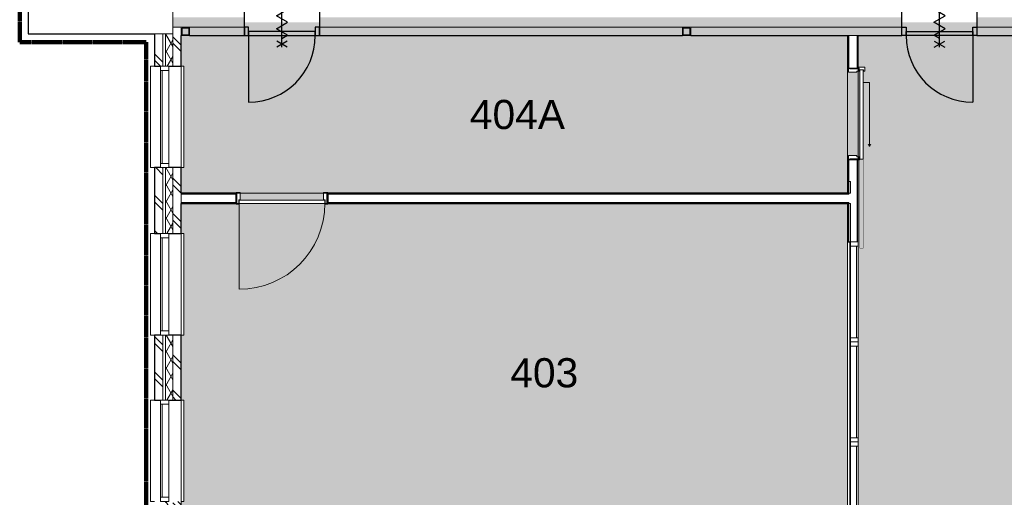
# Model space of a CAD drawing. Header units: millimetres. Extents: x 16156 to 109545, y -1019 to 113498.
# Tile 27 of 50: x 20414 to 32229, y 70650 to 76381. Entities that reach past the tile are written whole.
import ezdxf

# ---------------------------------------------------------------- set-up
doc = ezdxf.new("R2010")
doc.units = ezdxf.units.MM
doc.linetypes.add('Afbreeklijn', pattern=[9, 5, -2, 0, -2])
doc.linetypes.add('ARC Dash', pattern=[4, 2, -2])
for name, color, linetype, lineweight in [('A--A2__Ruwbouw', 8, 'Continuous', 15), ('A--AR9__AlgVoorz', 1, 'Continuous', 9), ('A--L$01A__Algemeen', 7, 'Continuous', 9), ('A--L21__Buitenwanden', 3, 'Continuous', 9), ('A--L22__Binnenwanden', 2, 'Continuous', 9), ('A--L28__Hoofddraagconstructies', 3, 'Continuous', 9), ('A--L3__Afbouw', 2, 'Continuous', 9), ('A--LD30__DetailPenMiddel', 3, 'Continuous', 9), ('A--LR9__AlgVoorz', 7, 'Continuous', 9), ('A--TR9__AlgVoorz', 1, 'Continuous', 13)]:
    doc.layers.add(name, color=color, linetype=linetype, lineweight=lineweight)
doc.styles.add('Arial', font='arial.ttf', dxfattribs={"height": 350})
pattern_1 = [(315, (22032.26, 72074.94), (212.132, 212.132), []), (315, (24232.26, 72074.94), (212.132, 212.132), [])]

# ---------------------------------------------------------------- blocks, each defined once
blk = doc.blocks.new('32_DO_WB_vo deur enkel2 - vo 2-2241165-DO-Begane grond - Nieuwe situatie - Brandcompartimentering')
at = {"layer": 'A--L3__Afbouw', "lineweight": 30}
h = blk.add_hatch(color=130, dxfattribs=at)
h.paths.add_polyline_path([(570, -160), (570, -60), (520, -60), (520, -160)])
h.paths.add_polyline_path([(-280, -160), (-280, -60), (-330, -60), (-330, -160)])
blk.add_hatch(color=130, dxfattribs=at).paths.add_polyline_path([(520, -160), (520, -110), (-280, -110), (-280, -160), (-231, -160)])
at = {"layer": 'A--L$01A__Algemeen', "color": 130, "lineweight": 30}
for p, q in [((57, 300), (183, 227)), ((57, 227), (183, 300)), ((120, -300), (120, 300)), ((120, -300), (120, 300)), ((120, -300), (120, 300)), ((52, 156), (120, 195)), ((187, 78), (52, 156)), ((52, 0), (187, 78)), ((187, -78), (52, 0)), ((52, -156), (187, -78)), ((120, -195), (52, -156)), ((57, -300), (183, -227)), ((57, -227), (183, -300)), ((520, -160), (520, -960))]:
    blk.add_line(p, q, dxfattribs=at)
blk.add_arc((520, -160), 800, 180, 270, dxfattribs=at)
at = {"layer": 'A--L3__Afbouw', "color": 130, "lineweight": 30}
for p, q in [((-330, -160), (-330, -60)), ((-330, -60), (-280, -60)), ((-280, -60), (-280, -160)), ((-280, -110), (520, -110)), ((-280, -160), (-280, -110)), ((520, -160), (520, -60)), ((520, -60), (570, -60)), ((520, -110), (520, -160)), ((570, -60), (570, -160)), ((-280, -160), (-330, -160)), ((520, -160), (-280, -160)), ((570, -160), (520, -160))]:
    blk.add_line(p, q, dxfattribs=at)
blk = doc.blocks.new('32_DO_WB_vo deur enkel2 - vo 2-2241163-DO-Begane grond - Nieuwe situatie - Brandcompartimentering')
at = {"layer": 'A--L3__Afbouw', "lineweight": 30}
h = blk.add_hatch(color=130, dxfattribs=at)
h.paths.add_polyline_path([(-330, 160), (-330, 60), (-280, 60), (-280, 160)])
h.paths.add_polyline_path([(520, 160), (520, 60), (570, 60), (570, 160)])
blk.add_hatch(color=130, dxfattribs=at).paths.add_polyline_path([(-280, 160), (-280, 110), (520, 110), (520, 160), (54, 160)])
at = {"layer": 'A--L$01A__Algemeen', "color": 130, "lineweight": 30}
for p, q in [((520, 160), (520, 960)), ((57, 300), (183, 227)), ((57, 227), (183, 300)), ((120, 300), (120, -300)), ((120, 300), (120, -300)), ((120, 300), (120, -300)), ((120, 195), (52, 156)), ((52, 156), (187, 78)), ((187, 78), (52, 0)), ((52, 0), (187, -78)), ((187, -78), (52, -156)), ((52, -156), (120, -195)), ((57, -300), (183, -227)), ((57, -227), (183, -300))]:
    blk.add_line(p, q, dxfattribs=at)
blk.add_arc((520, 160), 800, 90, 180, dxfattribs=at)
at = {"layer": 'A--L3__Afbouw', "color": 130, "lineweight": 30}
for p, q in [((-280, 160), (-330, 160)), ((-330, 160), (-330, 60)), ((520, 160), (-280, 160)), ((-280, 160), (-280, 110)), ((-280, 60), (-280, 160)), ((520, 110), (520, 160)), ((570, 160), (520, 160)), ((520, 160), (520, 60)), ((570, 60), (570, 160)), ((-330, 60), (-280, 60)), ((-280, 110), (520, 110)), ((520, 60), (570, 60))]:
    blk.add_line(p, q, dxfattribs=at)
blk = doc.blocks.new('28_11_ARC_stalen_kolom - SHS100x10-V45-DO-Begane grond - Nieuwe situatie - Brandcompartimentering')
at = {"layer": 'A--L28__Hoofddraagconstructies'}
h = blk.add_hatch(dxfattribs=at)
h.set_pattern_fill('FP_30', color=256, style=0, pattern_type=2)
h.set_pattern_definition([(45, (-28417.26, -76241.44), (-251.4472, 251.4472), []), (45, (-28417.26, -75860.44), (-251.4472, 251.4472), [])])
h.paths.add_polyline_path([(40, -50), (50, -50), (50, 50), (-50, 50), (-50, -50), (-40, -50)])
h.paths.add_polyline_path([(40, -40), (-40, -40), (-40, 40), (40, 40), (40, -20)])
for p, q in [((50, 50), (-50, 50)), ((-50, 50), (-50, -50)), ((-40, -40), (-40, 40)), ((-40, 40), (40, 40)), ((40, 40), (40, -40)), ((50, -50), (50, 50)), ((-50, -50), (50, -50)), ((40, -40), (-40, -40))]:
    blk.add_line(p, q, dxfattribs=at)
blk = doc.blocks.new('28_11_ARC_stalen_kolom - SHS100x10-V63-DO-Begane grond - Nieuwe situatie - Brandcompartimentering')
at = {"layer": 'A--L28__Hoofddraagconstructies'}
h = blk.add_hatch(dxfattribs=at)
h.set_pattern_fill('FP_44', color=256, style=0, pattern_type=2)
h.set_pattern_definition([(45, (-22402.26, -76241.44), (-251.4472, 251.4472), []), (45, (-22402.26, -75860.44), (-251.4472, 251.4472), [])])
h.paths.add_polyline_path([(50, -50), (50, 50), (-50, 50), (-50, -50), (40, -50)])
h.paths.add_polyline_path([(-40, -40), (-40, 40), (40, 40), (40, -40), (26, -40)])
for p, q in [((50, 50), (-50, 50)), ((-50, 50), (-50, -50)), ((-40, -40), (-40, 40)), ((-40, 40), (40, 40)), ((40, 40), (40, -40)), ((50, -50), (50, 50)), ((-50, -50), (50, -50)), ((40, -40), (-40, -40))]:
    blk.add_line(p, q, dxfattribs=at)
blk = doc.blocks.new('31_WI_WB_fixed glass - Ontwerpraam-2070377-DO-Begane grond - Nieuwe situatie - Brandcompartimentering')
at = {"layer": 'A--L3__Afbouw'}
for p, q in [((608, 208), (-608, 208)), ((-608, 208), (-608, 204)), ((-608, 160), (-608, 204)), ((608, 204), (608, 208)), ((608, 204), (608, 160)), ((-558, 90), (-608, 90)), ((-608, 90), (-608, -10)), ((-558, -10), (-558, 90)), ((558, 90), (-558, 90)), ((-558, 90), (-558, 69)), ((-558, 69), (558, 69)), ((558, 90), (558, -10)), ((608, 90), (558, 90)), ((558, 69), (558, 90)), ((608, -10), (608, 90)), ((-608, -10), (-558, -10)), ((-558, -10), (558, -10)), ((558, -10), (608, -10)), ((-608, -190), (-608, -160)), ((608, -190), (-608, -190)), ((608, -160), (608, -190))]:
    blk.add_line(p, q, dxfattribs=at)
blk = doc.blocks.new('31_WI_WB_fixed glass - Ontwerpraam-V77-DO-Begane grond - Nieuwe situatie - Brandcompartimentering')
at = {"layer": 'A--L3__Afbouw'}
for p, q in [((608, 208), (-608, 208)), ((-608, 208), (-608, 204)), ((-608, 160), (-608, 204)), ((608, 204), (608, 208)), ((608, 204), (608, 160)), ((-558, 90), (-608, 90)), ((-608, 90), (-608, -10)), ((-558, -10), (-558, 90)), ((558, 90), (-558, 90)), ((-558, 90), (-558, 69)), ((-558, 69), (558, 69)), ((558, 90), (558, -10)), ((608, 90), (558, 90)), ((558, 69), (558, 90)), ((608, -10), (608, 90)), ((-608, -10), (-558, -10)), ((-558, -10), (558, -10)), ((558, -10), (608, -10)), ((-608, -190), (-608, -160)), ((608, -190), (-608, -190)), ((608, -160), (608, -190))]:
    blk.add_line(p, q, dxfattribs=at)
blk = doc.blocks.new('31_WI_WB_fixed glass - Ontwerpraam-V78-DO-Begane grond - Nieuwe situatie - Brandcompartimentering')
at = {"layer": 'A--L3__Afbouw'}
for p, q in [((608, 208), (-608, 208)), ((-608, 208), (-608, 204)), ((-608, 160), (-608, 204)), ((608, 204), (608, 208)), ((608, 204), (608, 160)), ((-558, 90), (-608, 90)), ((-608, 90), (-608, -10)), ((-558, -10), (-558, 90)), ((558, 90), (-558, 90)), ((-558, 90), (-558, 69)), ((-558, 69), (558, 69)), ((558, 90), (558, -10)), ((608, 90), (558, 90)), ((558, 69), (558, 90)), ((608, -10), (608, 90)), ((-608, -10), (-558, -10)), ((-558, -10), (558, -10)), ((558, -10), (608, -10)), ((-608, -190), (-608, -160)), ((608, -190), (-608, -190)), ((608, -160), (608, -190))]:
    blk.add_line(p, q, dxfattribs=at)
blk = doc.blocks.new('32_WI_WB_fixed glass - Ontwerpraam-2667134-DO-Begane grond - Nieuwe situatie - Brandcompartimentering')
at = {"layer": 'A--L3__Afbouw'}
for p, q in [((-550, 63), (-600, 63)), ((-600, 63), (-600, -37)), ((550, 63), (-550, 63)), ((-550, 63), (-550, 42)), ((-550, -37), (-550, 63)), ((-550, 42), (550, 42)), ((550, 42), (550, 63)), ((550, 63), (550, -37)), ((600, 63), (550, 63)), ((600, -37), (600, 63)), ((-600, -37), (-550, -37)), ((-550, -37), (550, -37)), ((550, -37), (600, -37))]:
    blk.add_line(p, q, dxfattribs=at)
blk = doc.blocks.new('N_frame_border_rebate_single_brickmold_2sided - jamb_border-2542699-DO-Begane grond - Nieuwe situatie - Brandcompartimentering')
at = {"layer": 'A--L$01A__Algemeen', "color": 9}
for p, q in [((0, 0), (-33, 0)), ((-33, 0), (-33, -52)), ((0, -15), (0, 0)), ((-33, -52), (-50, -52)), ((-50, -52), (-50, -140)), ((-10, -125), (-10, -15)), ((-10, -15), (0, -15)), ((-50, -140), (0, -140)), ((0, -125), (-10, -125)), ((0, -140), (0, -125))]:
    blk.add_line(p, q, dxfattribs=at)
blk = doc.blocks.new('N_frame_border_rebate_single_brickmold_2sided - jamb_border-2542700-DO-Begane grond - Nieuwe situatie - Brandcompartimentering')
at = {"layer": 'A--L$01A__Algemeen', "color": 9}
for p, q in [((0, 140), (-50, 140)), ((-50, 140), (-50, 52)), ((-10, 15), (-10, 125)), ((-10, 125), (0, 125)), ((0, 125), (0, 140)), ((-50, 52), (-33, 52)), ((-33, 52), (-33, 0)), ((-33, 0), (0, 0)), ((0, 15), (-10, 15)), ((0, 0), (0, 15))]:
    blk.add_line(p, q, dxfattribs=at)
blk = doc.blocks.new('N_door_leaf_single_generic - N_door_leaf_single_generic-2639612-DO-Begane grond - Nieuwe situatie - Brandcompartimentering')
at = {"layer": 'A--L3__Afbouw', "color": 9}
for p, q in [((-515, 40), (-515, 0)), ((515, 40), (-515, 40)), ((-515, 0), (515, 0)), ((515, 0), (515, 40))]:
    blk.add_line(p, q, dxfattribs=at)
blk = doc.blocks.new('N_operation - N_operation-2542180-DO-Begane grond - Nieuwe situatie - Brandcompartimentering')
at = {"layer": 'A--L$01A__Algemeen', "color": 9}
blk.add_line((515, 20), (515, 1050), dxfattribs=at)
blk.add_arc((515, 20), 1030, 90, 180, dxfattribs=at)
blk = doc.blocks.new('N_frame_border_rebate_single_brickmold_2sided - jamb_border-2661367-DO-Begane grond - Nieuwe situatie - Brandcompartimentering')
at = {"layer": 'A--L$01A__Algemeen', "color": 9}
for p, q in [((0, 0), (-35, 0)), ((-35, 0), (-35, -28)), ((0, -15), (0, 0)), ((-35, -28), (-50, -28)), ((-50, -28), (-50, -130)), ((-10, -115), (-10, -15)), ((-10, -15), (0, -15)), ((0, -115), (-10, -115)), ((0, -130), (0, -115)), ((-50, -130), (0, -130))]:
    blk.add_line(p, q, dxfattribs=at)
blk = doc.blocks.new('N_frame_border_rebate_single_brickmold_2sided - jamb_border-2661368-DO-Begane grond - Nieuwe situatie - Brandcompartimentering')
at = {"layer": 'A--L$01A__Algemeen', "color": 9}
for p, q in [((0, 130), (-50, 130)), ((-50, 130), (-50, 28)), ((0, 115), (0, 130)), ((-50, 28), (-35, 28)), ((-35, 28), (-35, 0)), ((-35, 0), (0, 0)), ((-10, 15), (-10, 115)), ((-10, 115), (0, 115)), ((0, 15), (-10, 15)), ((0, 0), (0, 15))]:
    blk.add_line(p, q, dxfattribs=at)
blk = doc.blocks.new('N_door_leaf_single_generic - N_door_leaf_single_generic-2661369-DO-Begane grond - Nieuwe situatie - Brandcompartimentering')
at = {"layer": 'A--L3__Afbouw', "color": 9}
for p, q in [((-535, 40), (-535, 0)), ((535, 40), (-535, 40)), ((-535, 0), (535, 0)), ((535, 0), (535, 40))]:
    blk.add_line(p, q, dxfattribs=at)
blk = doc.blocks.new('N_operation - N_operation-2661379-DO-Begane grond - Nieuwe situatie - Brandcompartimentering')
at = {"layer": 'A--L$01A__Algemeen', "color": 9}
for p, q in [((-385, 95), (385, 95)), ((-385, 20), (-385, 95)), ((385, 95), (355, 112)), ((385, 95), (355, 77))]:
    blk.add_line(p, q, dxfattribs=at)
at = {"layer": 'A--L$01A__Algemeen', "color": 9, "linetype": 'ARC Dash'}
for p, q in [((535, 20), (1605, 20)), ((1605, 20), (1605, -20)), ((1605, -20), (535, -20))]:
    blk.add_line(p, q, dxfattribs=at)
blk = doc.blocks.new('N_frame_border_sliding_door - jamb_border-2661388-DO-Begane grond - Nieuwe situatie - Brandcompartimentering')
at = {"layer": 'A--L$01A__Algemeen', "color": 9}
for p, q in [((0, 0), (-11, 0)), ((-11, 0), (-11, -15)), ((0, -83), (0, 0)), ((-11, -15), (-46, -15)), ((-46, -15), (-46, -17.5)), ((-46, -17.5), (-31, -17.5)), ((-31, -67.5), (-46, -67.5)), ((-46, -67.5), (-46, -83)), ((-46, -83), (0, -83)), ((-31, -17.5), (-31, -67.5))]:
    blk.add_line(p, q, dxfattribs=at)

msp = doc.modelspace()

# ---------------------------------------------------------------- hatches: boundary and pattern name
at = {"layer": 'A--A2__Ruwbouw', "lineweight": 9}
h = msp.add_hatch(dxfattribs=at)
h.set_pattern_fill('FP_9', color=256, angle=45, style=0, pattern_type=2)
h.set_pattern_definition(pattern_1)
h.paths.add_polyline_path([(22032, 67638), (22132, 67638), (22132, 70602), (22032, 70602), (22032, 67957)])
h.paths.add_polyline_path([(22032, 71818), (22132, 71818), (22132, 72598), (22032, 72598), (22032, 72557)])
h.paths.add_polyline_path([(22032, 73814), (22132, 73814), (22132, 74607), (22032, 74607), (22032, 74263)])
h.paths.add_polyline_path([(22132, 75823), (22132, 76211), (22032, 76211), (22032, 75823), (22123, 75823)])
h = msp.add_hatch(dxfattribs=at)
h.set_pattern_fill('FP_4', color=256, angle=60, style=0, pattern_type=2)
h.set_pattern_definition([(60, (0, 0), (-86.60254, 50), []), (120, (0, 0), (-86.60254, -50), [])])
h.paths.add_polyline_path([(22252, 67638), (22252, 70602), (22162, 70602), (22162, 67638)])
h.paths.add_polyline_path([(22202, 71818), (22252, 71818), (22252, 72598), (22162, 72598), (22162, 71818)])
h.paths.add_polyline_path([(22202, 73814), (22252, 73814), (22252, 74607), (22162, 74607), (22162, 73814)])
h.paths.add_polyline_path([(22162, 75823), (22252, 75823), (22252, 76211), (22162, 76211), (22162, 75968)])
h = msp.add_hatch(dxfattribs=at)
h.set_pattern_fill('FP_9', color=256, angle=45, style=0, pattern_type=2)
h.set_pattern_definition(pattern_1)
h.paths.add_polyline_path([(22352, 67638), (22352, 70602), (22252, 70602), (22252, 67638)])
h.paths.add_polyline_path([(22352, 71818), (22352, 72598), (22252, 72598), (22252, 71818)])
h.paths.add_polyline_path([(22252, 73814), (22352, 73814), (22352, 74607), (22252, 74607), (22252, 74263)])
h.paths.add_polyline_path([(22252, 75823), (22352, 75823), (22352, 76291), (22252, 76284), (22252, 75968)])
at = {"layer": 'A--A2__Ruwbouw'}
h = msp.add_hatch(color=130, dxfattribs=at)
h.paths.add_polyline_path([(34836, 76191), (36041, 76196), (36041, 76291), (34467, 76291), (34467, 76191)])
h.paths.add_polyline_path([(22694, 76191), (23111, 76191), (23111, 76291), (22452, 76291), (22452, 76191)])
h.paths.add_polyline_path([(52118, 76191), (52353, 76191), (52353, 76291), (51483, 76291), (51483, 76191), (52114, 76191)])
h.paths.add_polyline_path([(24011, 76191), (28367, 76191), (28367, 76291), (24011, 76291)])
h.paths.add_polyline_path([(50583, 76191), (50583, 76291), (47808, 76291), (47808, 76196), (46708, 76201), (46708, 76291), (46467, 76291), (46467, 76191), (49779, 76191)])
h.paths.add_polyline_path([(38572, 76191), (40367, 76193), (40367, 76291), (36941, 76291), (36941, 76191)])
h.paths.add_polyline_path([(40467, 76191), (46367, 76196), (46367, 76291), (40467, 76291), (40467, 76193)])
h.paths.add_polyline_path([(31901, 76191), (34367, 76191), (34367, 76291), (31901, 76291), (31901, 76201)])
h.paths.add_polyline_path([(30349, 76191), (31001, 76191), (31001, 76291), (28467, 76291), (28467, 76191), (29232, 76191)])
h.paths.add_polyline_path([(28457, 76201), (28457, 76281), (28377, 76281), (28377, 76201)])
h.paths.add_polyline_path([(40377, 76201), (40457, 76201), (40457, 76281), (40377, 76281), (40377, 76258)])
h.paths.add_polyline_path([(22362, 76201), (22442, 76203), (22442, 76281), (22362, 76281), (22362, 76211)])
h.paths.add_polyline_path([(34457, 76201), (34457, 76281), (34377, 76281), (34377, 76201)])
h.paths.add_polyline_path([(46377, 76201), (46457, 76201), (46457, 76281), (46377, 76281)])
at = {"layer": 'A--AR9__AlgVoorz'}
h = msp.add_hatch(color=254, dxfattribs=at)
h.paths.add_polyline_path([(30359, 74700), (30412, 74700), (30412, 74710), (30374, 74710), (30362, 74702)])
h.paths.add_polyline_path([(30359, 75800), (30384, 75790), (30412, 75790), (30404, 75800), (30362, 75800)])
h.paths.add_polyline_path([(23628, 74238), (24061, 74238), (24061, 74306), (24108, 74301), (24101, 74285), (24101, 74238), (24111, 74238), (24111, 74301), (30349, 74301), (30349, 74700), (30359, 74700), (30363, 74750), (30412, 74750), (30412, 75750), (30359, 75750), (30359, 75800), (30349, 75800), (30349, 76191), (22352, 76191), (22352, 75823), (22382, 75823), (22382, 74607), (22352, 74607), (22352, 74301), (23011, 74301), (23011, 74238), (23021, 74238), (23015, 74301), (23011, 74306), (23061, 74301), (23061, 74238)])
h.paths.add_polyline_path([(30349, 74288), (30362, 74288), (30349, 74301)])
h.paths.add_polyline_path([(23961, 76241), (23961, 76291), (24011, 76291), (24011, 76351), (23111, 76351), (23111, 76291), (23161, 76291), (23161, 76241), (23628, 76241)])
h = msp.add_hatch(color=254, dxfattribs=at)
h.paths.add_polyline_path([(32442, 59236), (32442, 59271), (32432, 59256), (32432, 59236)])
h.paths.add_polyline_path([(34053, 60575), (34043, 60537), (34028, 60556), (34053, 60575)])
h.paths.add_polyline_path([(34242, 60521), (34186, 60521), (34186, 59761), (34138, 59746), (34138, 59726), (34108, 59726), (34108, 60521), (34048, 60528), (34061, 60537), (34068, 60541), (34066, 60546), (34061, 60546), (34048, 60537), (34055, 60572), (34068, 60566), (34068, 60572), (34053, 60577), (34053, 60591), (34108, 60591), (34110, 60666), (34138, 60666), (34138, 60646), (34186, 60631), (34186, 60591), (34246, 60584), (34242, 60521)])
h.paths.add_polyline_path([(34193, 60646), (34148, 60651), (34148, 60736), (34193, 60736), (34193, 60651)])
h.paths.add_polyline_path([(36148, 64546), (36153, 64591), (36238, 64591), (36238, 64546), (36153, 64546)])
h.paths.add_polyline_path([(39048, 64546), (39053, 64591), (39138, 64591), (39138, 64546), (39053, 64546)])
h.paths.add_polyline_path([(41948, 64546), (41953, 64591), (42038, 64591), (42038, 64546), (41953, 64546)])
h.paths.add_polyline_path([(44848, 64546), (44853, 64591), (44938, 64591), (44938, 64546), (44853, 64546)])
h.paths.add_polyline_path([(47748, 64546), (47753, 64591), (47838, 64591), (47838, 64546), (47753, 64546)])
h.paths.add_polyline_path([(48738, 64641), (48751, 64641), (48751, 64654)])
h.paths.add_polyline_path([(48723, 66041), (48738, 66031), (48801, 66031), (48801, 66041), (48738, 66041)])
h.paths.add_polyline_path([(30474, 75811), (30468, 75800), (30412, 75800), (30412, 75790), (30474, 75790), (30489, 75800)])
h.paths.add_polyline_path([(30507, 59271), (30507, 59236), (30517, 59241), (30511, 59266)])
h.paths.add_polyline_path([(30557, 59236), (32392, 59236), (32392, 59271), (32442, 59271), (32442, 59341), (34248, 59341), (34248, 59381), (34198, 59385), (34202, 59746), (34248, 59746), (34241, 60156), (34227, 60156), (34234, 60519), (34247, 60528), (34248, 60591), (34248, 60646), (34198, 60651), (34202, 64541), (34367, 64541), (34367, 64641), (34467, 64641), (34467, 64541), (35248, 64537), (35248, 64491), (35373, 64499), (35378, 64513), (35738, 64506), (35738, 64491), (36148, 64491), (36153, 64541), (38148, 64537), (38148, 64491), (38273, 64499), (38278, 64513), (38638, 64506), (38638, 64491), (39048, 64499), (39053, 64541), (40366, 64541), (40366, 64641), (40466, 64641), (40466, 64541), (41048, 64537), (41048, 64491), (41173, 64499), (41178, 64513), (41538, 64506), (41538, 64491), (41948, 64499), (41953, 64541), (44003, 64541), (44003, 64553), (43963, 64553), (43948, 64601), (43928, 64601), (43928, 64631), (44004, 64631), (44010, 64691), (44019, 64677), (44024, 64667), (44028, 64674), (44021, 64685), (44024, 64697), (44038, 64711), (44052, 64679), (44048, 64672), (44056, 64658), (44057, 64685), (44073, 64691), (44073, 64631), (44868, 64629), (44868, 64601), (44847, 64596), (44833, 64553), (44073, 64553), (44073, 64541), (46367, 64541), (46367, 64641), (46467, 64641), (46467, 64541), (46903, 64541), (46903, 64553), (46863, 64553), (46848, 64601), (46828, 64601), (46828, 64631), (46904, 64631), (46910, 64691), (46919, 64677), (46924, 64667), (46928, 64674), (46921, 64685), (46924, 64697), (46938, 64711), (46952, 64679), (46948, 64672), (46956, 64658), (46957, 64685), (46973, 64691), (46973, 64631), (47768, 64629), (47768, 64601), (47747, 64596), (47733, 64553), (46973, 64553), (46978, 64541), (48738, 64541), (48742, 64941), (48801, 64941), (48801, 64951), (48738, 64951), (48723, 64941), (48723, 64991), (48801, 64991), (48798, 65991), (48723, 65991), (48723, 66041), (46212, 66041), (46212, 66103), (45012, 66103), (45012, 66041), (44999, 66053), (44999, 66041), (44899, 66041), (44899, 66053), (44887, 66053), (44887, 66041), (43887, 66041), (43887, 66103), (42687, 66103), (42687, 66041), (35036, 66041), (35036, 66091), (33836, 66091), (33836, 66041), (32420, 66048), (32420, 66991), (32470, 66991), (32470, 73088), (32420, 73088), (32420, 73988), (32470, 73988), (32470, 75239), (32420, 75239), (32420, 76191), (30474, 76191), (30474, 75811), (30557, 75811), (30557, 75765), (30537, 75780), (30492, 75780), (30489, 75765), (30461, 75765), (30461, 75750), (30412, 75750), (30412, 74750), (30461, 74750), (30462, 74735), (30489, 74735), (30489, 74700), (30461, 74710), (30412, 74710), (30412, 74700), (30474, 74700), (30468, 70000), (30412, 70000), (30412, 69990), (30474, 69990), (30489, 70000), (30489, 69965), (30461, 69965), (30461, 69950), (30412, 69950), (30412, 68950), (30461, 68950), (30462, 68935), (30489, 68935), (30489, 68900), (30461, 68910), (30412, 68910), (30412, 68900), (30474, 68900), (30474, 64280), (30462, 64292), (30462, 64280), (25760, 64280), (25760, 62844), (25697, 62844), (25697, 62834), (25760, 62841), (25765, 62844), (25760, 62794), (25697, 62794), (25697, 61794), (25765, 61794), (25760, 61748), (25747, 61754), (25697, 61754), (25697, 61744), (25760, 61744), (25760, 59341), (30464, 59341), (30464, 59236), (30474, 59241), (30476, 59341), (30507, 59341), (30507, 59271), (30557, 59271), (30557, 59241)])
h.paths.add_polyline_path([(34186, 59656), (34148, 59656), (34148, 59746), (34193, 59741), (34193, 59656)])
h.paths.add_polyline_path([(25747, 64280), (25760, 64280), (25747, 64292)])
h.paths.add_polyline_path([(48798, 64491), (48801, 64491), (48794, 64541), (48798, 64537), (48798, 64491)])
h.paths.add_polyline_path([(38267, 64493), (38203, 64493), (38203, 64553), (38163, 64553), (38148, 64601), (38128, 64601), (38128, 64631), (38204, 64631), (38210, 64691), (38219, 64677), (38224, 64667), (38228, 64674), (38221, 64685), (38224, 64697), (38238, 64711), (38252, 64679), (38248, 64672), (38256, 64658), (38257, 64685), (38273, 64691), (38273, 64631), (39068, 64629), (39068, 64601), (39047, 64596), (39033, 64553), (38273, 64553), (38273, 64498)])
h.paths.add_polyline_path([(35351, 64493), (35303, 64493), (35303, 64553), (35263, 64553), (35248, 64601), (35228, 64601), (35228, 64631), (35304, 64631), (35310, 64691), (35319, 64677), (35324, 64667), (35328, 64674), (35321, 64685), (35324, 64697), (35338, 64711), (35352, 64679), (35348, 64672), (35356, 64658), (35357, 64685), (35373, 64691), (35373, 64631), (36168, 64629), (36168, 64601), (36147, 64596), (36133, 64553), (35373, 64553), (35367, 64493), (35358, 64493)])
h.paths.add_polyline_path([(41103, 64493), (41103, 64553), (41063, 64553), (41048, 64601), (41028, 64601), (41028, 64631), (41104, 64631), (41110, 64691), (41119, 64677), (41124, 64667), (41128, 64674), (41121, 64685), (41124, 64697), (41138, 64711), (41152, 64679), (41148, 64672), (41156, 64658), (41157, 64685), (41173, 64691), (41173, 64631), (41968, 64629), (41968, 64601), (41947, 64596), (41933, 64553), (41173, 64553), (41167, 64493), (41104, 64493)])
h.paths.add_polyline_path([(46758, 64546), (46758, 64591), (46848, 64591), (46843, 64546), (46795, 64546)])
h.paths.add_polyline_path([(43858, 64546), (43858, 64591), (43948, 64591), (43942, 64546)])
h.paths.add_polyline_path([(40958, 64546), (40958, 64591), (41048, 64591), (41043, 64546)])
h.paths.add_polyline_path([(38058, 64546), (38058, 64591), (38148, 64591), (38143, 64546), (38105, 64546)])
h.paths.add_polyline_path([(35248, 64546), (35158, 64546), (35158, 64591), (35248, 64591), (35248, 64553)])
h.paths.add_polyline_path([(46457, 64551), (46457, 64631), (46377, 64629), (46377, 64551)])
h.paths.add_polyline_path([(40456, 64551), (40456, 64631), (40376, 64629), (40376, 64551), (40440, 64551)])
h.paths.add_polyline_path([(34377, 64551), (34457, 64551), (34457, 64631), (34377, 64631)])
h.paths.add_polyline_path([(30537, 68908), (30497, 68910), (30497, 69978), (30537, 69978), (30537, 69620)])
h.paths.add_polyline_path([(30557, 69965), (30537, 69980), (30492, 69980), (30489, 70000), (30474, 70011), (30557, 70011), (30557, 70000)])
h.paths.add_polyline_path([(30497, 74708), (30497, 75778), (30537, 75778), (30537, 74708)])
h.paths.add_polyline_path([(31851, 76241), (31851, 76291), (31901, 76291), (31901, 76351), (31001, 76351), (31001, 76291), (31051, 76291), (31051, 76241), (31100, 76241)])
h = msp.add_hatch(color=254, dxfattribs=at)
h.paths.add_polyline_path([(27385, 67623), (27390, 67668), (27475, 67668), (27475, 67623), (27390, 67623)])
h.paths.add_polyline_path([(30359, 68900), (30384, 68900), (30384, 68910), (30374, 68910), (30362, 68902)])
h.paths.add_polyline_path([(30359, 70000), (30384, 69990), (30384, 70000), (30362, 70000)])
h.paths.add_polyline_path([(24168, 67556), (24178, 67556), (24178, 67618), (26485, 67611), (26485, 67568), (26895, 67576), (26897, 67590), (27258, 67583), (27266, 67570), (27330, 67568), (27385, 67568), (27390, 67618), (30329, 67614), (30329, 67568), (30384, 67568), (30384, 67618), (30349, 67618), (30349, 68900), (30359, 68900), (30362, 68950), (30384, 68950), (30384, 69950), (30359, 69950), (30359, 70000), (30349, 70000), (30349, 74176), (24111, 74181), (24111, 74238), (24101, 74238), (24105, 74176), (24111, 74166), (24078, 74166), (24076, 74218), (24061, 74218), (24061, 74238), (23061, 74238), (23061, 74218), (23044, 74218), (23044, 74166), (23011, 74166), (23021, 74188), (23021, 74238), (23011, 74238), (23011, 74176), (22352, 74176), (22352, 73814), (22382, 73814), (22382, 72598), (22352, 72598), (22352, 71818), (22382, 71818), (22382, 70602), (22352, 70602), (22352, 70321), (22452, 70321), (22452, 70221), (22352, 70221), (22357, 67618), (23078, 67618), (23078, 67556), (23088, 67556), (23081, 67618), (23078, 67623), (23128, 67618), (23128, 67556), (24128, 67556), (24128, 67623), (24174, 67618), (24168, 67606), (24168, 67591)])
h.paths.add_polyline_path([(27314, 67763), (27275, 67774), (27295, 67788), (27314, 67764)])
h.paths.add_polyline_path([(27266, 67570), (27260, 67579), (27256, 67630), (26500, 67630), (26480, 67678), (26465, 67678), (26465, 67708), (27260, 67708), (27266, 67768), (27276, 67756), (27283, 67723), (27285, 67751), (27284, 67756), (27276, 67768), (27305, 67758), (27305, 67749), (27311, 67749), (27316, 67763), (27329, 67768), (27329, 67708), (27405, 67706), (27405, 67678), (27385, 67678), (27364, 67630), (27329, 67630), (27323, 67570), (27266, 67570)])
h.paths.add_polyline_path([(26465, 67623), (26395, 67623), (26395, 67668), (26485, 67668), (26480, 67623)])
h.paths.add_polyline_path([(22362, 70231), (22442, 70231), (22442, 70311), (22362, 70311), (22362, 70282)])
h.paths.add_polyline_path([(23628, 74176), (23046, 74181), (23046, 74216), (24076, 74212), (24076, 74176)])
h.paths.add_polyline_path([(30362, 74176), (30359, 74188), (30349, 74188), (30349, 74176)])
at = {"layer": 'A--L22__Binnenwanden'}
h = msp.add_hatch(color=130, dxfattribs=at)
h.paths.add_polyline_path([(34836, 76291), (36041, 76299), (36041, 76411), (31901, 76411), (31901, 76291), (34467, 76291)])
h.paths.add_polyline_path([(36941, 76291), (46708, 76291), (46708, 76411), (36941, 76411), (36941, 76351)])
h.paths.add_polyline_path([(52353, 76291), (52473, 76291), (52473, 76411), (51483, 76411), (51483, 76291), (52114, 76291)])
h.paths.add_polyline_path([(50583, 76291), (50583, 76411), (47808, 76411), (47808, 76291), (49779, 76291)])
h.paths.add_polyline_path([(29232, 76291), (31001, 76291), (31001, 76411), (24011, 76411), (24011, 76291), (28467, 76291)])
h.paths.add_polyline_path([(22694, 76291), (23111, 76291), (23111, 76411), (22252, 76411), (22252, 76291), (22452, 76291)])

# ---------------------------------------------------------------- linework, layer by layer
at = {"layer": 'A--L21__Buitenwanden', "lineweight": 30}
for p, q in [((20514, 77401), (20514, 76211)), ((20514, 76211), (22032, 76211)), ((22032, 76211), (22032, 75823)), ((22352, 75823), (22352, 76191)), ((22032, 75823), (22102, 75823)), ((22202, 75823), (22352, 75823)), ((22102, 74607), (22032, 74607)), ((22032, 74607), (22032, 73814)), ((22352, 74607), (22202, 74607)), ((22352, 74301), (22352, 74607)), ((22352, 73814), (22352, 74176)), ((22032, 73814), (22102, 73814)), ((22202, 73814), (22352, 73814)), ((22102, 72598), (22032, 72598)), ((22032, 72598), (22032, 71818)), ((22352, 72598), (22202, 72598)), ((22352, 71818), (22352, 72598)), ((22032, 71818), (22102, 71818)), ((22202, 71818), (22352, 71818))]:
    msp.add_line(p, q, dxfattribs=at)
at = {"layer": 'A--L21__Buitenwanden', "lineweight": 15}
for p, q in [((22252, 76511), (22252, 75823)), ((22032, 76211), (22252, 76211)), ((22132, 76211), (22132, 75823)), ((22162, 76211), (22162, 75823)), ((22132, 74607), (22132, 73814)), ((22162, 74607), (22162, 73814)), ((22252, 74607), (22252, 73814)), ((22132, 72598), (22132, 71818)), ((22162, 72598), (22162, 71818)), ((22252, 72598), (22252, 71818))]:
    msp.add_line(p, q, dxfattribs=at)
at = {"layer": 'A--L22__Binnenwanden', "color": 130, "lineweight": 30}
for p, q in [((23111, 76191), (23111, 76511)), ((24011, 76511), (24011, 76191)), ((31001, 76191), (31001, 76511)), ((31901, 76511), (31901, 76191)), ((22452, 76191), (23111, 76191)), ((24011, 76191), (28367, 76191)), ((28467, 76191), (30349, 76191)), ((30474, 76191), (31001, 76191)), ((31901, 76191), (34367, 76191))]:
    msp.add_line(p, q, dxfattribs=at)
at = {"layer": 'A--L22__Binnenwanden', "color": 120, "lineweight": 15}
for p, q in [((22252, 76291), (22352, 76291)), ((23111, 76291), (22452, 76291)), ((28367, 76291), (24011, 76291)), ((31001, 76291), (28467, 76291)), ((34367, 76291), (31901, 76291))]:
    msp.add_line(p, q, dxfattribs=at)
at = {"layer": 'A--L22__Binnenwanden', "lineweight": 30}
for p, q in [((30349, 76191), (30349, 75800)), ((30474, 75800), (30474, 76191)), ((30349, 75800), (30474, 75800)), ((30349, 74700), (30349, 74301)), ((30474, 74700), (30349, 74700)), ((30474, 73715), (30474, 74700)), ((23011, 74301), (22352, 74301)), ((23011, 74176), (23011, 74301)), ((30349, 74301), (24111, 74301)), ((24111, 74301), (24111, 74176)), ((22352, 74176), (23011, 74176)), ((24111, 74176), (30349, 74176)), ((30349, 74176), (30349, 73715)), ((30349, 73715), (30374, 73715))]:
    msp.add_line(p, q, dxfattribs=at)
at = {"layer": 'A--L22__Binnenwanden', "lineweight": 15}
for p, q in [((30474, 76191), (30349, 76191)), ((30362, 75800), (30362, 76191)), ((30462, 75800), (30462, 76191)), ((30362, 74288), (30362, 74700)), ((30462, 73715), (30462, 74700)), ((22352, 74301), (22352, 74176)), ((22352, 74288), (23011, 74288)), ((24111, 74288), (30362, 74288)), ((22352, 74188), (23011, 74188)), ((24111, 74188), (30362, 74188)), ((30362, 74176), (30349, 74176)), ((30362, 74188), (30362, 73715))]:
    msp.add_line(p, q, dxfattribs=at)
at = {"layer": 'A--L22__Binnenwanden'}
msp.add_line((30349, 70115), (30349, 73715), dxfattribs=at)
at = {"layer": 'A--LD30__DetailPenMiddel', "linetype": 'Afbreeklijn', "lineweight": 100}
for p, q in [((20414, 76111), (20414, 86150)), ((21932, 76111), (20414, 76111)), ((21932, 76111), (21932, 58971))]:
    msp.add_line(p, q, dxfattribs=at)
at = {"layer": 'A--LR9__AlgVoorz', "flags": 128}
for points in [[(30349, 76191), (22352, 76191), (22352, 74301), (30384, 74301), (30384, 74438), (30349, 74438)], [(22352, 74176), (22352, 67618), (25679, 67618), (25830, 67618), (30384, 67618), (30384, 74176)]]:
    msp.add_lwpolyline(points, close=True, dxfattribs=at)
msp.add_lwpolyline([(32420, 76191), (30474, 76191), (30474, 74438), (30474, 67618), (30474, 64280), (25760, 64280), (25760, 59341), (27003, 59341), (27064, 59341), (27139, 59341), (30364, 59341), (30424, 59341), (30476, 59341), (32524, 59341)], dxfattribs=at)

# ---------------------------------------------------------------- block references
at = {"layer": 'A--L$01A__Algemeen', "color": 9}
for name, p, rotation in [('N_frame_border_rebate_single_brickmold_2sided - jamb_border-2661368-DO-Begane grond - Nieuwe situatie - Brandcompartimentering', (30489, 75800), 89.99999999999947), ('N_frame_border_sliding_door - jamb_border-2661388-DO-Begane grond - Nieuwe situatie - Brandcompartimentering', (30474, 75811), 89.99999999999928), ('N_frame_border_rebate_single_brickmold_2sided - jamb_border-2661367-DO-Begane grond - Nieuwe situatie - Brandcompartimentering', (30489, 74700), 269.9999999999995), ('N_frame_border_rebate_single_brickmold_2sided - jamb_border-2542699-DO-Begane grond - Nieuwe situatie - Brandcompartimentering', (23011, 74166), 180), ('N_operation - N_operation-2542180-DO-Begane grond - Nieuwe situatie - Brandcompartimentering', (23561, 74196), 180)]:
    msp.add_blockref(name, p, dxfattribs=dict(at, rotation=rotation))
at = {"layer": 'A--L$01A__Algemeen', "color": 9, "linetype": 'ARC Dash', "rotation": 269.9999999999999}
msp.add_blockref('N_operation - N_operation-2661379-DO-Begane grond - Nieuwe situatie - Brandcompartimentering', (30517, 75243), dxfattribs=at)
at = {"layer": 'A--L$01A__Algemeen', "color": 9}
msp.add_blockref('N_frame_border_rebate_single_brickmold_2sided - jamb_border-2542700-DO-Begane grond - Nieuwe situatie - Brandcompartimentering', (24111, 74166), dxfattribs=at)
at = {"layer": 'A--L28__Hoofddraagconstructies'}
for name, p in [('28_11_ARC_stalen_kolom - SHS100x10-V63-DO-Begane grond - Nieuwe situatie - Brandcompartimentering', (22402, 76241)), ('28_11_ARC_stalen_kolom - SHS100x10-V45-DO-Begane grond - Nieuwe situatie - Brandcompartimentering', (28417, 76241))]:
    msp.add_blockref(name, p, dxfattribs=at)
at = {"layer": 'A--L3__Afbouw', "color": 130, "lineweight": 30, "rotation": 180}
msp.add_blockref('32_DO_WB_vo deur enkel2 - vo 2-2241163-DO-Begane grond - Nieuwe situatie - Brandcompartimentering', (23681, 76351), dxfattribs=at)
at = {"layer": 'A--L3__Afbouw', "color": 130, "lineweight": 30}
msp.add_blockref('32_DO_WB_vo deur enkel2 - vo 2-2241165-DO-Begane grond - Nieuwe situatie - Brandcompartimentering', (31331, 76351), dxfattribs=at)
at = {"layer": 'A--L3__Afbouw'}
for name, p, rotation in [('31_WI_WB_fixed glass - Ontwerpraam-V78-DO-Begane grond - Nieuwe situatie - Brandcompartimentering', (22192, 75215), 89.99999999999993), ('31_WI_WB_fixed glass - Ontwerpraam-V77-DO-Begane grond - Nieuwe situatie - Brandcompartimentering', (22192, 73206), 89.99999999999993), ('32_WI_WB_fixed glass - Ontwerpraam-2667134-DO-Begane grond - Nieuwe situatie - Brandcompartimentering', (30412, 73115), 269.9999999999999), ('32_WI_WB_fixed glass - Ontwerpraam-2667134-DO-Begane grond - Nieuwe situatie - Brandcompartimentering', (30412, 71915), 269.9999999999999), ('31_WI_WB_fixed glass - Ontwerpraam-2070377-DO-Begane grond - Nieuwe situatie - Brandcompartimentering', (22192, 71210), 89.99999999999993), ('32_WI_WB_fixed glass - Ontwerpraam-2667134-DO-Begane grond - Nieuwe situatie - Brandcompartimentering', (30412, 70715), 269.9999999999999)]:
    msp.add_blockref(name, p, dxfattribs=dict(at, rotation=rotation))
at = {"layer": 'A--L3__Afbouw', "color": 9}
for name, p, rotation in [('N_door_leaf_single_generic - N_door_leaf_single_generic-2661369-DO-Begane grond - Nieuwe situatie - Brandcompartimentering', (30497, 75243), 269.9999999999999), ('N_door_leaf_single_generic - N_door_leaf_single_generic-2639612-DO-Begane grond - Nieuwe situatie - Brandcompartimentering', (23561, 74216), 180)]:
    msp.add_blockref(name, p, dxfattribs=dict(at, rotation=rotation))

# ---------------------------------------------------------------- texts
at = {"layer": 'A--TR9__AlgVoorz', "char_height": 350, "attachment_point": 1, "style": 'Arial'}
for s, insert, width in [('404A', (25816, 75419), 1410.97), ('403', (26301, 72320), 1010.13)]:
    msp.add_mtext(s, dxfattribs=dict(at, insert=insert, width=width))

doc.saveas('drawing.dxf')
